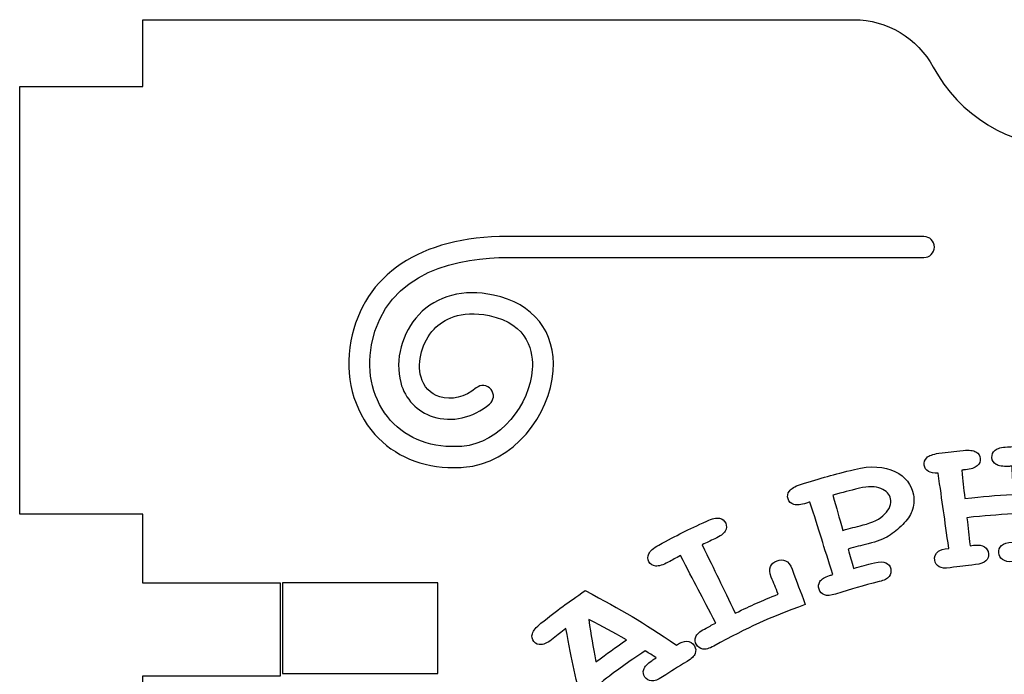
# Model space of a CAD drawing. Header units: millimetres. Extents: x -429 to 420, y -314 to 480.
# Tile 21 of 143: x -194 to -145, y 13 to 46. Entities that reach past the tile are written whole.
import ezdxf

# ---------------------------------------------------------------- set-up
doc = ezdxf.new("R2010")
doc.units = ezdxf.units.MM
doc.header["$MEASUREMENT"] = 0
doc.layers.add('Layer 1', color=7, linetype='Continuous')

msp = doc.modelspace()

# ---------------------------------------------------------------- linework, layer by layer
at = {"layer": 'Layer 1', "color": 114}
msp.add_lwpolyline([(-181.0102, 12.9345), (-173.1818, 12.9345), (-173.1818, 17.4985), (-181.0102, 17.4985), (-181.0102, 12.9345)], close=True, dxfattribs=at)
at = {"layer": 'Layer 1', "color": 7, "lineweight": 25}
msp.add_open_spline([(-94.9477, 42.5329), (-94.9477, 42.5329), (-94.9477, 45.9082), (-94.9477, 45.9082), (-94.9477, 45.9082), (-94.9477, 45.9082), (-130.7941, 45.9082), (-130.7941, 45.9082), (-130.7941, 45.9082), (-132.47, 45.9082), (-134.0056, 44.9832), (-134.7988, 43.5071), (-134.7988, 43.5071), (-136.0818, 41.1195), (-138.6027, 39.496), (-141.5031, 39.496), (-141.5031, 39.496), (-144.4035, 39.496), (-146.9241, 41.1195), (-148.2071, 43.5071), (-148.2071, 43.5071), (-149.0003, 44.9835), (-150.536, 45.9082), (-152.2118, 45.9082), (-152.2118, 45.9082), (-152.2118, 45.9082), (-188.0584, 45.9082), (-188.0584, 45.9082), (-188.0584, 45.9082), (-188.0584, 45.9082), (-188.0584, 42.5326), (-188.0584, 42.5326), (-188.0584, 42.5326), (-188.0584, 42.5326), (-194.2579, 42.5326), (-194.2579, 42.5326), (-194.2579, 42.5326), (-194.2579, 42.5326), (-194.2579, 38.6967), (-194.2579, 38.6967), (-194.2579, 38.6967), (-194.2579, 38.6967), (-194.2579, 31.485), (-194.2579, 31.485), (-194.2579, 31.485), (-194.2579, 31.485), (-194.2579, 20.9683), (-194.2579, 20.9683), (-194.2579, 20.9683), (-194.2579, 20.9683), (-188.0584, 20.9683), (-188.0584, 20.9683), (-188.0584, 20.9683), (-188.0584, 20.9683), (-188.0584, 17.488), (-188.0584, 17.488), (-188.0584, 17.488), (-188.0584, 17.488), (-181.1049, 17.488), (-181.1049, 17.488), (-181.1049, 17.488), (-181.1049, 17.488), (-181.1049, 12.8152), (-181.1049, 12.8152), (-181.1049, 12.8152), (-181.1049, 12.8152), (-188.0584, 12.8152), (-188.0584, 12.8152), (-188.0584, 12.8152), (-188.0584, 12.8152), (-188.0584, 9.4399), (-188.0584, 9.4399), (-188.0584, 9.4399), (-188.0584, 9.4399), (-194.2579, 9.4399), (-194.2579, 9.4399), (-194.2579, 9.4399), (-194.2579, 9.4399), (-194.2579, -12.184), (-194.2579, -12.184), (-194.2579, -12.184), (-194.2579, -12.184), (-188.0584, -12.184), (-188.0584, -12.184), (-188.0584, -12.184), (-188.0584, -12.184), (-188.0584, -15.5593), (-188.0584, -15.5593), (-188.0584, -15.5593), (-188.0584, -15.5593), (-181.1049, -15.5593), (-181.1049, -15.5593), (-181.1049, -15.5593), (-181.1049, -15.5593), (-181.1049, -20.2324), (-181.1049, -20.2324), (-181.1049, -20.2324), (-181.1049, -20.2324), (-188.0584, -20.2324), (-188.0584, -20.2324), (-188.0584, -20.2324), (-188.0584, -20.2324), (-188.0584, -23.6077), (-188.0584, -23.6077), (-188.0584, -23.6077), (-188.0584, -23.6077), (-194.2579, -23.6076), (-194.2579, -23.6076), (-194.2579, -23.6076), (-194.2579, -23.6076), (-194.2579, -43.468), (-194.2579, -43.468), (-194.2579, -43.468), (-194.2579, -43.468), (-188.0584, -43.4681), (-188.0584, -43.4681), (-188.0584, -43.4681), (-188.0584, -43.4681), (-188.0584, -51.9546), (-188.0584, -51.9546), (-188.0584, -51.9546), (-188.0584, -51.9546), (-94.9474, -51.9546), (-94.9474, -51.9546), (-94.9474, -51.9546), (-94.9474, -51.9546), (-94.9474, -43.4681), (-94.9474, -43.4681), (-94.9474, -43.4681), (-94.9474, -43.4681), (-88.748, -43.4681), (-88.748, -43.4681), (-88.748, -43.4681), (-88.748, -43.4681), (-88.748, -23.6077), (-88.748, -23.6077), (-88.748, -23.6077), (-88.748, -23.6077), (-94.9474, -23.6076), (-94.9474, -23.6076), (-94.9474, -23.6076), (-94.9474, -23.6076), (-94.9474, -20.2323), (-94.9474, -20.2323), (-94.9474, -20.2323), (-94.9474, -20.2323), (-101.7718, -20.2324), (-101.7718, -20.2324), (-101.7718, -20.2324), (-101.7718, -20.2324), (-101.7718, -15.5593), (-101.7718, -15.5593), (-101.7718, -15.5593), (-101.7718, -15.5593), (-94.9474, -15.5593), (-94.9474, -15.5593), (-94.9474, -15.5593), (-94.9474, -15.5593), (-94.9474, -12.184), (-94.9474, -12.184), (-94.9474, -12.184), (-94.9474, -12.184), (-88.748, -12.184), (-88.748, -12.184), (-88.748, -12.184), (-88.748, -12.184), (-88.748, 9.4399), (-88.748, 9.4399), (-88.748, 9.4399), (-88.748, 9.4399), (-94.9474, 9.4399), (-94.9474, 9.4399), (-94.9474, 9.4399), (-94.9474, 9.4399), (-94.9474, 12.8152), (-94.9474, 12.8152), (-94.9474, 12.8152), (-94.9474, 12.8152), (-101.7718, 12.8152), (-101.7718, 12.8152), (-101.7718, 12.8152), (-101.7718, 12.8152), (-101.7718, 17.488), (-101.7718, 17.488), (-101.7718, 17.488), (-101.7718, 17.488), (-94.9474, 17.488), (-94.9474, 17.488), (-94.9474, 17.488), (-94.9474, 17.488), (-94.9474, 20.9683), (-94.9474, 20.9683), (-94.9474, 20.9683), (-94.9474, 20.9683), (-88.748, 20.9683), (-88.748, 20.9683), (-88.748, 20.9683), (-88.748, 20.9683), (-88.748, 31.485), (-88.748, 31.485), (-88.748, 31.485), (-88.748, 31.485), (-88.748, 38.6967), (-88.748, 38.6967), (-88.748, 38.6967), (-88.748, 38.6967), (-88.748, 42.5329), (-88.748, 42.5329), (-88.748, 42.5329), (-88.748, 42.5329), (-94.9477, 42.5329), (-94.9477, 42.5329)], degree=3, knots=[0, 0, 0, 0, 0.0185185, 0.0185185, 0.0185185, 0.0185185, 0.037037, 0.037037, 0.037037, 0.037037, 0.0555556, 0.0555556, 0.0555556, 0.0555556, 0.0740741, 0.0740741, 0.0740741, 0.0740741, 0.0925926, 0.0925926, 0.0925926, 0.0925926, 0.1111111, 0.1111111, 0.1111111, 0.1111111, 0.1296296, 0.1296296, 0.1296296, 0.1296296, 0.1481481, 0.1481481, 0.1481481, 0.1481481, 0.1666667, 0.1666667, 0.1666667, 0.1666667, 0.1851852, 0.1851852, 0.1851852, 0.1851852, 0.2037037, 0.2037037, 0.2037037, 0.2037037, 0.2222222, 0.2222222, 0.2222222, 0.2222222, 0.2407407, 0.2407407, 0.2407407, 0.2407407, 0.2592593, 0.2592593, 0.2592593, 0.2592593, 0.2777778, 0.2777778, 0.2777778, 0.2777778, 0.2962963, 0.2962963, 0.2962963, 0.2962963, 0.3148148, 0.3148148, 0.3148148, 0.3148148, 0.3333333, 0.3333333, 0.3333333, 0.3333333, 0.3518519, 0.3518519, 0.3518519, 0.3518519, 0.3703704, 0.3703704, 0.3703704, 0.3703704, 0.3888889, 0.3888889, 0.3888889, 0.3888889, 0.4074074, 0.4074074, 0.4074074, 0.4074074, 0.4259259, 0.4259259, 0.4259259, 0.4259259, 0.4444444, 0.4444444, 0.4444444, 0.4444444, 0.462963, 0.462963, 0.462963, 0.462963, 0.4814815, 0.4814815, 0.4814815, 0.4814815, 0.5, 0.5, 0.5, 0.5, 0.5185185, 0.5185185, 0.5185185, 0.5185185, 0.537037, 0.537037, 0.537037, 0.537037, 0.5555556, 0.5555556, 0.5555556, 0.5555556, 0.5740741, 0.5740741, 0.5740741, 0.5740741, 0.5925926, 0.5925926, 0.5925926, 0.5925926, 0.6111111, 0.6111111, 0.6111111, 0.6111111, 0.6296296, 0.6296296, 0.6296296, 0.6296296, 0.6481481, 0.6481481, 0.6481481, 0.6481481, 0.6666667, 0.6666667, 0.6666667, 0.6666667, 0.6851852, 0.6851852, 0.6851852, 0.6851852, 0.7037037, 0.7037037, 0.7037037, 0.7037037, 0.7222222, 0.7222222, 0.7222222, 0.7222222, 0.7407407, 0.7407407, 0.7407407, 0.7407407, 0.7592593, 0.7592593, 0.7592593, 0.7592593, 0.7777778, 0.7777778, 0.7777778, 0.7777778, 0.7962963, 0.7962963, 0.7962963, 0.7962963, 0.8148148, 0.8148148, 0.8148148, 0.8148148, 0.8333333, 0.8333333, 0.8333333, 0.8333333, 0.8518519, 0.8518519, 0.8518519, 0.8518519, 0.8703704, 0.8703704, 0.8703704, 0.8703704, 0.8888889, 0.8888889, 0.8888889, 0.8888889, 0.9074074, 0.9074074, 0.9074074, 0.9074074, 0.9259259, 0.9259259, 0.9259259, 0.9259259, 0.9444444, 0.9444444, 0.9444444, 0.9444444, 0.962963, 0.962963, 0.962963, 0.962963, 1, 1, 1, 1], dxfattribs=at)
at = {"layer": 'Layer 1', "color": 114}
for points, knots in [([(-172.3779, 23.3125), (-173.9807, 23.3125), (-175.3793, 23.8996), (-176.3551, 24.9923), (-176.3551, 24.9923), (-177.4515, 26.2202), (-177.8902, 27.9371), (-177.5592, 29.7027), (-177.5592, 29.7027), (-176.9311, 33.0505), (-174.0574, 34.9708), (-169.6746, 34.9708), (-169.6746, 34.9708), (-169.6746, 34.9708), (-148.68, 34.9708), (-148.68, 34.9708), (-148.68, 34.9708), (-148.3879, 34.9708), (-148.1508, 34.7337), (-148.1508, 34.4416), (-148.1508, 34.4416), (-148.1508, 34.1495), (-148.3879, 33.9124), (-148.68, 33.9124), (-148.68, 33.9124), (-148.68, 33.9124), (-169.6747, 33.9125), (-169.6747, 33.9125), (-169.6747, 33.9125), (-171.9223, 33.9125), (-175.8001, 33.3402), (-176.5192, 29.5075), (-176.5192, 29.5075), (-176.7893, 28.0674), (-176.4419, 26.6786), (-175.5659, 25.6975), (-175.5659, 25.6975), (-174.7158, 24.7453), (-173.4363, 24.2785), (-171.9649, 24.3865), (-171.9649, 24.3865), (-170.0205, 24.5273), (-168.5364, 26.5439), (-168.4205, 28.2656), (-168.4205, 28.2656), (-168.3647, 29.0977), (-168.5726, 30.5569), (-170.5948, 30.9813), (-170.5948, 30.9813), (-172.0638, 31.2885), (-172.9133, 30.781), (-173.3679, 30.3005), (-173.3679, 30.3005), (-173.9701, 29.6639), (-174.2418, 28.6662), (-174.0291, 27.8745), (-174.0291, 27.8745), (-173.9008, 27.3964), (-173.5573, 27.0358), (-173.0872, 26.8852), (-173.0872, 26.8852), (-172.4953, 26.696), (-171.8228, 26.8593), (-171.2441, 27.335), (-171.2441, 27.335), (-171.0181, 27.5205), (-170.6848, 27.4882), (-170.4993, 27.2622), (-170.4993, 27.2622), (-170.3136, 27.0362), (-170.3464, 26.7031), (-170.5721, 26.5177), (-170.5721, 26.5177), (-171.4217, 25.8195), (-172.4832, 25.5805), (-173.4103, 25.8777), (-173.4103, 25.8777), (-174.2295, 26.1402), (-174.8277, 26.7678), (-175.0515, 27.5999), (-175.0515, 27.5999), (-175.3597, 28.7461), (-174.9922, 30.1238), (-174.1371, 31.0278), (-174.1371, 31.0278), (-173.2325, 31.9845), (-171.8971, 32.3356), (-170.3779, 32.0171), (-170.3779, 32.0171), (-168.3589, 31.5935), (-167.2323, 30.1648), (-167.3648, 28.1949), (-167.3648, 28.1949), (-167.513, 25.9938), (-169.3661, 23.5142), (-171.8886, 23.3311), (-171.8886, 23.3311), (-172.0533, 23.3186), (-172.2168, 23.3125), (-172.3779, 23.3125)], [0, 0, 0, 0, 0.0384615, 0.0384615, 0.0384615, 0.0384615, 0.0769231, 0.0769231, 0.0769231, 0.0769231, 0.1153846, 0.1153846, 0.1153846, 0.1153846, 0.1538462, 0.1538462, 0.1538462, 0.1538462, 0.1923077, 0.1923077, 0.1923077, 0.1923077, 0.2307692, 0.2307692, 0.2307692, 0.2307692, 0.2692308, 0.2692308, 0.2692308, 0.2692308, 0.3076923, 0.3076923, 0.3076923, 0.3076923, 0.3461538, 0.3461538, 0.3461538, 0.3461538, 0.3846154, 0.3846154, 0.3846154, 0.3846154, 0.4230769, 0.4230769, 0.4230769, 0.4230769, 0.4615385, 0.4615385, 0.4615385, 0.4615385, 0.5, 0.5, 0.5, 0.5, 0.5384615, 0.5384615, 0.5384615, 0.5384615, 0.5769231, 0.5769231, 0.5769231, 0.5769231, 0.6153846, 0.6153846, 0.6153846, 0.6153846, 0.6538462, 0.6538462, 0.6538462, 0.6538462, 0.6923077, 0.6923077, 0.6923077, 0.6923077, 0.7307692, 0.7307692, 0.7307692, 0.7307692, 0.7692308, 0.7692308, 0.7692308, 0.7692308, 0.8076923, 0.8076923, 0.8076923, 0.8076923, 0.8461538, 0.8461538, 0.8461538, 0.8461538, 0.8846154, 0.8846154, 0.8846154, 0.8846154, 0.9230769, 0.9230769, 0.9230769, 0.9230769, 1, 1, 1, 1]), ([(-148.4556, 23.1239), (-148.336, 23.0519), (-148.1717, 23.0234), (-147.9616, 23.0369), (-147.9616, 23.0369), (-147.7476, 21.5187), (-147.6404, 20.7594), (-147.4263, 19.2412), (-147.4263, 19.2412), (-147.6983, 19.206), (-147.8721, 19.1547), (-147.9473, 19.0914), (-147.9473, 19.0914), (-148.1018, 18.9673), (-148.1637, 18.8165), (-148.1349, 18.6405), (-148.1349, 18.6405), (-148.1111, 18.4955), (-148.0383, 18.3873), (-147.9171, 18.3145), (-147.9171, 18.3145), (-147.7959, 18.2417), (-147.611, 18.2248), (-147.3604, 18.2605), (-147.3604, 18.2605), (-146.8505, 18.3333), (-146.595, 18.365), (-146.083, 18.419), (-146.083, 18.419), (-145.8314, 18.4455), (-145.6565, 18.5071), (-145.557, 18.6074), (-145.557, 18.6074), (-145.4575, 18.7074), (-145.4133, 18.8286), (-145.4258, 18.9717), (-145.4258, 18.9717), (-145.4382, 19.1178), (-145.5031, 19.2315), (-145.6208, 19.312), (-145.6208, 19.312), (-145.7391, 19.3927), (-145.9277, 19.421), (-146.1862, 19.3938), (-146.1862, 19.3938), (-146.2534, 19.3867), (-146.2867, 19.3832), (-146.3539, 19.3758), (-146.3539, 19.3758), (-146.4166, 19.9402), (-146.4478, 20.2222), (-146.5103, 20.7863), (-146.5103, 20.7863), (-145.557, 20.8916), (-145.0786, 20.9289), (-144.1216, 20.9739), (-144.1216, 20.9739), (-144.0949, 20.4069), (-144.0816, 20.1233), (-144.0549, 19.5563), (-144.0549, 19.5563), (-144.1224, 19.5531), (-144.156, 19.5515), (-144.2232, 19.5481), (-144.2232, 19.5481), (-144.4791, 19.5349), (-144.6603, 19.4777), (-144.7659, 19.3793), (-144.7659, 19.3793), (-144.8715, 19.2814), (-144.9186, 19.1605), (-144.9082, 19.0179), (-144.9082, 19.0179), (-144.8976, 18.8713), (-144.8349, 18.757), (-144.7211, 18.6737), (-144.7211, 18.6737), (-144.6073, 18.5904), (-144.425, 18.5568), (-144.1726, 18.5697), (-144.1726, 18.5697), (-143.659, 18.5962), (-143.4019, 18.6046), (-142.888, 18.6126), (-142.888, 18.6126), (-142.6353, 18.6166), (-142.4557, 18.6621), (-142.3477, 18.7528), (-142.3477, 18.7528), (-142.2808, 18.8092), (-142.2416, 18.879), (-142.2157, 18.9557), (-142.2157, 18.9557), (-142.1903, 18.8784), (-142.1517, 18.8083), (-142.0855, 18.752), (-142.0855, 18.752), (-141.9781, 18.6605), (-141.799, 18.6136), (-141.5463, 18.6078), (-141.5463, 18.6078), (-140.9811, 18.5951), (-140.6986, 18.5829), (-140.134, 18.5477), (-140.134, 18.5477), (-139.8819, 18.5318), (-139.699, 18.5636), (-139.5842, 18.6456), (-139.5842, 18.6456), (-139.4696, 18.7276), (-139.4056, 18.8398), (-139.3937, 18.9827), (-139.3937, 18.9827), (-139.3815, 19.1288), (-139.4262, 19.2515), (-139.5292, 19.3507), (-139.5292, 19.3507), (-139.6319, 19.4502), (-139.8136, 19.5095), (-140.0727, 19.5256), (-140.0727, 19.5256), (-140.1777, 19.5322), (-140.2304, 19.5351), (-140.3354, 19.5409), (-140.3354, 19.5409), (-140.2171, 19.7737), (-140.1571, 19.8896), (-140.0354, 20.1214), (-140.0354, 20.1214), (-138.9715, 20.055), (-138.4402, 20.0026), (-137.3824, 19.86), (-137.3824, 19.86), (-137.3104, 19.6092), (-137.2752, 19.4838), (-137.2065, 19.2327), (-137.2065, 19.2327), (-137.311, 19.2475), (-137.3631, 19.2547), (-137.4676, 19.2689), (-137.4676, 19.2689), (-137.7253, 19.3036), (-137.915, 19.2808), (-138.0354, 19.2035), (-138.0354, 19.2035), (-138.1558, 19.1265), (-138.2235, 19.0162), (-138.2397, 18.8741), (-138.2397, 18.8741), (-138.2566, 18.728), (-138.2162, 18.6042), (-138.1196, 18.5013), (-138.1196, 18.5013), (-138.023, 18.3984), (-137.85, 18.3317), (-137.5992, 18.2978), (-137.5992, 18.2978), (-137.0378, 18.2221), (-136.7578, 18.1787), (-136.1993, 18.0803), (-136.1993, 18.0803), (-135.9501, 18.0364), (-135.7651, 18.0475), (-135.6431, 18.1165), (-135.6431, 18.1165), (-135.5875, 18.148), (-135.5447, 18.1887), (-135.5087, 18.235), (-135.5087, 18.235), (-135.4923, 18.1784), (-135.4677, 18.1244), (-135.428, 18.0747), (-135.428, 18.0747), (-135.3394, 17.9646), (-135.1714, 17.885), (-134.9232, 17.8318), (-134.9232, 17.8318), (-133.7119, 17.5728), (-133.1103, 17.4164), (-131.9207, 17.0505), (-131.9207, 17.0505), (-131.5553, 16.9381), (-131.2394, 16.8788), (-130.9695, 16.8769), (-130.9695, 16.8769), (-130.6996, 16.8745), (-130.4567, 16.9087), (-130.2451, 16.9714), (-130.2451, 16.9714), (-130.0898, 17.0174), (-129.9377, 17.1003), (-129.795, 17.2196), (-129.795, 17.2196), (-129.6064, 17.3773), (-129.4645, 17.5712), (-129.3775, 17.8038), (-129.3775, 17.8038), (-129.2677, 18.0964), (-129.2518, 18.3893), (-129.3346, 18.683), (-129.3346, 18.683), (-129.4177, 18.9762), (-129.5989, 19.2717), (-129.8828, 19.5646), (-129.8828, 19.5646), (-129.6431, 19.6511), (-129.4449, 19.7649), (-129.2888, 19.9088), (-129.2888, 19.9088), (-129.1327, 20.053), (-129.0173, 20.2247), (-128.9451, 20.4255), (-128.9451, 20.4255), (-128.7927, 20.8483), (-128.8652, 21.2886), (-129.1803, 21.7415), (-129.1803, 21.7415), (-129.4954, 22.1942), (-130.0124, 22.536), (-130.7196, 22.7437), (-130.7196, 22.7437), (-131.9049, 23.0919), (-132.5034, 23.2432), (-133.707, 23.5007), (-133.707, 23.5007), (-133.9959, 23.5626), (-134.2116, 23.5592), (-134.3521, 23.4946), (-134.3521, 23.4946), (-134.4926, 23.4295), (-134.5762, 23.3247), (-134.6042, 23.1808), (-134.6042, 23.1808), (-134.632, 23.0369), (-134.5939, 22.9088), (-134.4907, 22.7958), (-134.4907, 22.7958), (-134.3875, 22.6828), (-134.1957, 22.5984), (-133.9136, 22.5381), (-133.9136, 22.5381), (-133.8406, 22.5225), (-133.8041, 22.5146), (-133.7308, 22.4987), (-133.7308, 22.4987), (-134.0594, 21.0009), (-134.2237, 20.2521), (-134.5523, 18.7543), (-134.5523, 18.7543), (-134.6184, 18.7689), (-134.6515, 18.776), (-134.7177, 18.79), (-134.7177, 18.79), (-134.9693, 18.8437), (-135.1598, 18.8355), (-135.2879, 18.768), (-135.2879, 18.768), (-135.3464, 18.7373), (-135.3911, 18.6966), (-135.4284, 18.6503), (-135.4284, 18.6503), (-135.4527, 18.7336), (-135.5004, 18.8122), (-135.576, 18.885), (-135.576, 18.885), (-135.6461, 18.9498), (-135.8057, 19.0062), (-136.0552, 19.0498), (-136.0552, 19.0498), (-136.5706, 21.0945), (-136.8865, 22.1158), (-137.6332, 24.1393), (-137.6332, 24.1393), (-138.6833, 24.2618), (-139.2104, 24.306), (-140.2653, 24.361), (-140.2653, 24.361), (-140.5593, 24.3758), (-140.7704, 24.3382), (-140.8984, 24.252), (-140.8984, 24.252), (-141.0262, 24.1652), (-141.0918, 24.0485), (-141.0966, 23.902), (-141.0966, 23.902), (-141.1011, 23.7554), (-141.0429, 23.635), (-140.9238, 23.54), (-140.9238, 23.54), (-140.8042, 23.445), (-140.6021, 23.3921), (-140.3153, 23.3778), (-140.3153, 23.3778), (-140.0039, 23.3622), (-139.848, 23.3527), (-139.5369, 23.331), (-139.5369, 23.331), (-140.3918, 21.8538), (-140.7844, 21.1029), (-141.4977, 19.5861), (-141.4977, 19.5861), (-141.7641, 19.5985), (-141.956, 19.5573), (-142.0724, 19.4657), (-142.0724, 19.4657), (-142.1433, 19.4096), (-142.1851, 19.3398), (-142.2126, 19.2628), (-142.2126, 19.2628), (-142.2491, 19.3686), (-142.3227, 19.457), (-142.4396, 19.5239), (-142.4396, 19.5239), (-142.5203, 19.5713), (-142.6994, 19.5951), (-142.9764, 19.5903), (-142.9764, 19.5903), (-143.0029, 21.1233), (-143.0164, 21.8898), (-143.0428, 23.4228), (-143.0428, 23.4228), (-142.8338, 23.4424), (-142.6764, 23.4964), (-142.5697, 23.586), (-142.5697, 23.586), (-142.4636, 23.6754), (-142.4094, 23.7871), (-142.4096, 23.9207), (-142.4096, 23.9207), (-142.4099, 24.0673), (-142.472, 24.1853), (-142.5972, 24.2737), (-142.5972, 24.2737), (-142.7223, 24.3621), (-142.9327, 24.4055), (-143.2266, 24.3994), (-143.2266, 24.3994), (-143.7245, 24.3907), (-143.9738, 24.3825), (-144.4715, 24.3589), (-144.4715, 24.3589), (-144.7652, 24.3438), (-144.9718, 24.2848), (-145.0901, 24.1861), (-145.0901, 24.1861), (-145.2086, 24.0869), (-145.2618, 23.9638), (-145.2515, 23.8178), (-145.2515, 23.8178), (-145.2409, 23.6715), (-145.1711, 23.5577), (-145.0425, 23.4754), (-145.0425, 23.4754), (-144.9142, 23.3931), (-144.7073, 23.3611), (-144.4207, 23.3757), (-144.4207, 23.3757), (-144.3464, 23.3794), (-144.309, 23.3813), (-144.2347, 23.385), (-144.2347, 23.385), (-144.2077, 22.8122), (-144.1942, 22.5256), (-144.1675, 21.9525), (-144.1675, 21.9525), (-145.1494, 21.9065), (-145.6402, 21.8681), (-146.6181, 21.7601), (-146.6181, 21.7601), (-146.6813, 22.3303), (-146.7131, 22.6152), (-146.7761, 23.1854), (-146.7761, 23.1854), (-146.702, 23.1936), (-146.665, 23.1976), (-146.5909, 23.2055), (-146.5909, 23.2055), (-146.3051, 23.2357), (-146.1059, 23.2997), (-145.9919, 23.401), (-145.9919, 23.401), (-145.8779, 23.5023), (-145.8265, 23.6259), (-145.839, 23.7717), (-145.839, 23.7717), (-145.8517, 23.9178), (-145.9237, 24.0299), (-146.056, 24.1077), (-146.056, 24.1077), (-146.1886, 24.1852), (-146.4018, 24.2109), (-146.6944, 24.1799), (-146.6944, 24.1799), (-147.1905, 24.1294), (-147.4381, 24.1003), (-147.9332, 24.0346), (-147.9332, 24.0346), (-148.2253, 23.9949), (-148.4264, 23.9187), (-148.5362, 23.8102), (-148.5362, 23.8102), (-148.646, 23.7015), (-148.6889, 23.5745), (-148.6664, 23.4295), (-148.6664, 23.4295), (-148.6458, 23.2974), (-148.5747, 23.1956), (-148.4556, 23.1239)], [0, 0, 0, 0, 0.0097087, 0.0097087, 0.0097087, 0.0097087, 0.0194175, 0.0194175, 0.0194175, 0.0194175, 0.0291262, 0.0291262, 0.0291262, 0.0291262, 0.038835, 0.038835, 0.038835, 0.038835, 0.0485437, 0.0485437, 0.0485437, 0.0485437, 0.0582524, 0.0582524, 0.0582524, 0.0582524, 0.0679612, 0.0679612, 0.0679612, 0.0679612, 0.0776699, 0.0776699, 0.0776699, 0.0776699, 0.0873786, 0.0873786, 0.0873786, 0.0873786, 0.0970874, 0.0970874, 0.0970874, 0.0970874, 0.1067961, 0.1067961, 0.1067961, 0.1067961, 0.1165049, 0.1165049, 0.1165049, 0.1165049, 0.1262136, 0.1262136, 0.1262136, 0.1262136, 0.1359223, 0.1359223, 0.1359223, 0.1359223, 0.1456311, 0.1456311, 0.1456311, 0.1456311, 0.1553398, 0.1553398, 0.1553398, 0.1553398, 0.1650485, 0.1650485, 0.1650485, 0.1650485, 0.1747573, 0.1747573, 0.1747573, 0.1747573, 0.184466, 0.184466, 0.184466, 0.184466, 0.1941748, 0.1941748, 0.1941748, 0.1941748, 0.2038835, 0.2038835, 0.2038835, 0.2038835, 0.2135922, 0.2135922, 0.2135922, 0.2135922, 0.223301, 0.223301, 0.223301, 0.223301, 0.2330097, 0.2330097, 0.2330097, 0.2330097, 0.2427184, 0.2427184, 0.2427184, 0.2427184, 0.2524272, 0.2524272, 0.2524272, 0.2524272, 0.2621359, 0.2621359, 0.2621359, 0.2621359, 0.2718447, 0.2718447, 0.2718447, 0.2718447, 0.2815534, 0.2815534, 0.2815534, 0.2815534, 0.2912621, 0.2912621, 0.2912621, 0.2912621, 0.3009709, 0.3009709, 0.3009709, 0.3009709, 0.3106796, 0.3106796, 0.3106796, 0.3106796, 0.3203883, 0.3203883, 0.3203883, 0.3203883, 0.3300971, 0.3300971, 0.3300971, 0.3300971, 0.3398058, 0.3398058, 0.3398058, 0.3398058, 0.3495146, 0.3495146, 0.3495146, 0.3495146, 0.3592233, 0.3592233, 0.3592233, 0.3592233, 0.368932, 0.368932, 0.368932, 0.368932, 0.3786408, 0.3786408, 0.3786408, 0.3786408, 0.3883495, 0.3883495, 0.3883495, 0.3883495, 0.3980583, 0.3980583, 0.3980583, 0.3980583, 0.407767, 0.407767, 0.407767, 0.407767, 0.4174757, 0.4174757, 0.4174757, 0.4174757, 0.4271845, 0.4271845, 0.4271845, 0.4271845, 0.4368932, 0.4368932, 0.4368932, 0.4368932, 0.4466019, 0.4466019, 0.4466019, 0.4466019, 0.4563107, 0.4563107, 0.4563107, 0.4563107, 0.4660194, 0.4660194, 0.4660194, 0.4660194, 0.4757282, 0.4757282, 0.4757282, 0.4757282, 0.4854369, 0.4854369, 0.4854369, 0.4854369, 0.4951456, 0.4951456, 0.4951456, 0.4951456, 0.5048544, 0.5048544, 0.5048544, 0.5048544, 0.5145631, 0.5145631, 0.5145631, 0.5145631, 0.5242718, 0.5242718, 0.5242718, 0.5242718, 0.5339806, 0.5339806, 0.5339806, 0.5339806, 0.5436893, 0.5436893, 0.5436893, 0.5436893, 0.5533981, 0.5533981, 0.5533981, 0.5533981, 0.5631068, 0.5631068, 0.5631068, 0.5631068, 0.5728155, 0.5728155, 0.5728155, 0.5728155, 0.5825243, 0.5825243, 0.5825243, 0.5825243, 0.592233, 0.592233, 0.592233, 0.592233, 0.6019417, 0.6019417, 0.6019417, 0.6019417, 0.6116505, 0.6116505, 0.6116505, 0.6116505, 0.6213592, 0.6213592, 0.6213592, 0.6213592, 0.631068, 0.631068, 0.631068, 0.631068, 0.6407767, 0.6407767, 0.6407767, 0.6407767, 0.6504854, 0.6504854, 0.6504854, 0.6504854, 0.6601942, 0.6601942, 0.6601942, 0.6601942, 0.6699029, 0.6699029, 0.6699029, 0.6699029, 0.6796117, 0.6796117, 0.6796117, 0.6796117, 0.6893204, 0.6893204, 0.6893204, 0.6893204, 0.6990291, 0.6990291, 0.6990291, 0.6990291, 0.7087379, 0.7087379, 0.7087379, 0.7087379, 0.7184466, 0.7184466, 0.7184466, 0.7184466, 0.7281553, 0.7281553, 0.7281553, 0.7281553, 0.7378641, 0.7378641, 0.7378641, 0.7378641, 0.7475728, 0.7475728, 0.7475728, 0.7475728, 0.7572816, 0.7572816, 0.7572816, 0.7572816, 0.7669903, 0.7669903, 0.7669903, 0.7669903, 0.776699, 0.776699, 0.776699, 0.776699, 0.7864078, 0.7864078, 0.7864078, 0.7864078, 0.7961165, 0.7961165, 0.7961165, 0.7961165, 0.8058252, 0.8058252, 0.8058252, 0.8058252, 0.815534, 0.815534, 0.815534, 0.815534, 0.8252427, 0.8252427, 0.8252427, 0.8252427, 0.8349515, 0.8349515, 0.8349515, 0.8349515, 0.8446602, 0.8446602, 0.8446602, 0.8446602, 0.8543689, 0.8543689, 0.8543689, 0.8543689, 0.8640777, 0.8640777, 0.8640777, 0.8640777, 0.8737864, 0.8737864, 0.8737864, 0.8737864, 0.8834951, 0.8834951, 0.8834951, 0.8834951, 0.8932039, 0.8932039, 0.8932039, 0.8932039, 0.9029126, 0.9029126, 0.9029126, 0.9029126, 0.9126214, 0.9126214, 0.9126214, 0.9126214, 0.9223301, 0.9223301, 0.9223301, 0.9223301, 0.9320388, 0.9320388, 0.9320388, 0.9320388, 0.9417476, 0.9417476, 0.9417476, 0.9417476, 0.9514563, 0.9514563, 0.9514563, 0.9514563, 0.961165, 0.961165, 0.961165, 0.961165, 0.9708738, 0.9708738, 0.9708738, 0.9708738, 0.9805825, 0.9805825, 0.9805825, 0.9805825, 1, 1, 1, 1]), ([(-155.2345, 21.4575), (-155.0879, 21.4109), (-154.8778, 21.4337), (-154.6016, 21.5218), (-154.6016, 21.5218), (-154.5299, 21.5446), (-154.4942, 21.5559), (-154.4225, 21.5787), (-154.4225, 21.5787), (-153.9621, 20.1161), (-153.7317, 19.3848), (-153.271, 17.9222), (-153.271, 17.9222), (-153.3358, 17.9018), (-153.3684, 17.8915), (-153.4332, 17.8709), (-153.4332, 17.8709), (-153.6795, 17.7921), (-153.8422, 17.6899), (-153.9203, 17.5674), (-153.9203, 17.5674), (-153.9984, 17.4454), (-154.0137, 17.3163), (-153.9674, 17.1808), (-153.9674, 17.1808), (-153.9198, 17.0416), (-153.8293, 16.9474), (-153.697, 16.8961), (-153.697, 16.8961), (-153.5647, 16.845), (-153.3779, 16.8596), (-153.1348, 16.9374), (-153.1348, 16.9374), (-152.2601, 17.2168), (-151.8185, 17.3422), (-150.9308, 17.5634), (-150.9308, 17.5634), (-150.6845, 17.6248), (-150.5188, 17.7102), (-150.4336, 17.8232), (-150.4336, 17.8232), (-150.3487, 17.9362), (-150.3214, 18.0624), (-150.3534, 18.2023), (-150.3534, 18.2023), (-150.3862, 18.3452), (-150.4661, 18.4489), (-150.5947, 18.5121), (-150.5947, 18.5121), (-150.723, 18.5756), (-150.9151, 18.5772), (-151.1683, 18.5142), (-151.1683, 18.5142), (-151.5938, 18.4081), (-151.8057, 18.3517), (-152.2285, 18.2327), (-152.2285, 18.2327), (-152.338, 18.6208), (-152.3928, 18.815), (-152.5026, 19.2032), (-152.5026, 19.2032), (-152.0957, 19.3178), (-151.8911, 19.3723), (-151.4818, 19.4752), (-151.4818, 19.4752), (-151.0458, 19.5847), (-150.7045, 19.7112), (-150.4565, 19.8623), (-150.4565, 19.8623), (-150.2088, 20.0131), (-149.9739, 20.2057), (-149.7487, 20.4404), (-149.7487, 20.4404), (-149.5238, 20.6748), (-149.3693, 20.8955), (-149.2907, 21.104), (-149.2907, 21.104), (-149.1862, 21.3818), (-149.1571, 21.6623), (-149.2071, 21.9448), (-149.2071, 21.9448), (-149.2976, 22.456), (-149.6037, 22.8515), (-150.1424, 23.1153), (-150.1424, 23.1153), (-150.6808, 23.3786), (-151.3658, 23.4222), (-152.1728, 23.2243), (-152.1728, 23.2243), (-153.2724, 22.9568), (-153.819, 22.8039), (-154.902, 22.4599), (-154.902, 22.4599), (-155.1848, 22.3694), (-155.3719, 22.2591), (-155.4621, 22.1329), (-155.4621, 22.1329), (-155.5526, 22.0064), (-155.5732, 21.8736), (-155.5259, 21.735), (-155.5259, 21.735), (-155.4784, 21.5959), (-155.3808, 21.5038), (-155.2345, 21.4575)], [0, 0, 0, 0, 0.037037, 0.037037, 0.037037, 0.037037, 0.0740741, 0.0740741, 0.0740741, 0.0740741, 0.1111111, 0.1111111, 0.1111111, 0.1111111, 0.1481481, 0.1481481, 0.1481481, 0.1481481, 0.1851852, 0.1851852, 0.1851852, 0.1851852, 0.2222222, 0.2222222, 0.2222222, 0.2222222, 0.2592593, 0.2592593, 0.2592593, 0.2592593, 0.2962963, 0.2962963, 0.2962963, 0.2962963, 0.3333333, 0.3333333, 0.3333333, 0.3333333, 0.3703704, 0.3703704, 0.3703704, 0.3703704, 0.4074074, 0.4074074, 0.4074074, 0.4074074, 0.4444444, 0.4444444, 0.4444444, 0.4444444, 0.4814815, 0.4814815, 0.4814815, 0.4814815, 0.5185185, 0.5185185, 0.5185185, 0.5185185, 0.5555556, 0.5555556, 0.5555556, 0.5555556, 0.5925926, 0.5925926, 0.5925926, 0.5925926, 0.6296296, 0.6296296, 0.6296296, 0.6296296, 0.6666667, 0.6666667, 0.6666667, 0.6666667, 0.7037037, 0.7037037, 0.7037037, 0.7037037, 0.7407407, 0.7407407, 0.7407407, 0.7407407, 0.7777778, 0.7777778, 0.7777778, 0.7777778, 0.8148148, 0.8148148, 0.8148148, 0.8148148, 0.8518519, 0.8518519, 0.8518519, 0.8518519, 0.8888889, 0.8888889, 0.8888889, 0.8888889, 0.9259259, 0.9259259, 0.9259259, 0.9259259, 1, 1, 1, 1]), ([(-151.9333, 22.2737), (-151.4864, 22.3832), (-151.1213, 22.3761), (-150.8443, 22.2599), (-150.8443, 22.2599), (-150.5675, 22.1443), (-150.4077, 21.9715), (-150.3612, 21.7469), (-150.3612, 21.7469), (-150.3062, 21.4818), (-150.4051, 21.2254), (-150.6509, 20.9741), (-150.6509, 20.9741), (-150.8967, 20.7227), (-151.2589, 20.5415), (-151.7428, 20.4198), (-151.7428, 20.4198), (-152.1545, 20.3161), (-152.3595, 20.2613), (-152.7689, 20.1462), (-152.7689, 20.1462), (-152.9695, 20.8566), (-153.0697, 21.2117), (-153.27, 21.9221), (-153.27, 21.9221), (-152.7371, 22.0719), (-152.4699, 22.1423), (-151.9333, 22.2737)], [0, 0, 0, 0, 0.125, 0.125, 0.125, 0.125, 0.25, 0.25, 0.25, 0.25, 0.375, 0.375, 0.375, 0.375, 0.5, 0.5, 0.5, 0.5, 0.625, 0.625, 0.625, 0.625, 0.75, 0.75, 0.75, 0.75, 1, 1, 1, 1]), ([(-162.1962, 18.35), (-162.0417, 18.3331), (-161.8361, 18.3968), (-161.5773, 18.5381), (-161.5773, 18.5381), (-161.3273, 18.6744), (-161.2019, 18.7413), (-160.95, 18.8728), (-160.95, 18.8728), (-160.2407, 17.5134), (-159.8858, 16.8337), (-159.1762, 15.4742), (-159.1762, 15.4742), (-159.4043, 15.3551), (-159.5175, 15.2945), (-159.7437, 15.1713), (-159.7437, 15.1713), (-159.9779, 15.0435), (-160.1221, 14.9102), (-160.176, 14.775), (-160.176, 14.775), (-160.2302, 14.6401), (-160.2207, 14.5104), (-160.1498, 14.3861), (-160.1498, 14.3861), (-160.0768, 14.2586), (-159.9694, 14.1834), (-159.8281, 14.1591), (-159.8281, 14.1591), (-159.6865, 14.1348), (-159.5032, 14.1864), (-159.2751, 14.3104), (-159.2751, 14.3104), (-157.4796, 15.2894), (-156.552, 15.7093), (-154.6624, 16.4099), (-154.6624, 16.4099), (-154.9278, 17.1251), (-155.0606, 17.4828), (-155.326, 18.198), (-155.326, 18.198), (-155.408, 18.4192), (-155.5154, 18.5584), (-155.6493, 18.6155), (-155.6493, 18.6155), (-155.7832, 18.6724), (-155.9287, 18.6708), (-156.0845, 18.6105), (-156.0845, 18.6105), (-156.2438, 18.5486), (-156.3544, 18.451), (-156.415, 18.3184), (-156.415, 18.3184), (-156.4756, 18.1858), (-156.461, 18.0104), (-156.3721, 17.7921), (-156.3721, 17.7921), (-156.2327, 17.4484), (-156.1631, 17.2764), (-156.0234, 16.9327), (-156.0234, 16.9327), (-156.8994, 16.5774), (-157.3331, 16.385), (-158.1893, 15.9704), (-158.1893, 15.9704), (-158.8571, 17.3507), (-159.1913, 18.041), (-159.8591, 19.4214), (-159.8591, 19.4214), (-159.6022, 19.5458), (-159.4731, 19.6069), (-159.2146, 19.7262), (-159.2146, 19.7262), (-158.9487, 19.849), (-158.777, 19.9752), (-158.6997, 20.1088), (-158.6997, 20.1088), (-158.6224, 20.2424), (-158.6124, 20.376), (-158.6711, 20.5104), (-158.6711, 20.5104), (-158.7298, 20.6448), (-158.8351, 20.7274), (-158.9873, 20.7575), (-158.9873, 20.7575), (-159.1397, 20.7877), (-159.3535, 20.7416), (-159.6257, 20.6157), (-159.6257, 20.6157), (-160.6068, 20.1643), (-161.092, 19.9214), (-162.0482, 19.4023), (-162.0482, 19.4023), (-162.3136, 19.2576), (-162.4795, 19.1118), (-162.5467, 18.9697), (-162.5467, 18.9697), (-162.6136, 18.8271), (-162.6102, 18.6922), (-162.5374, 18.5649), (-162.5374, 18.5649), (-162.4648, 18.4381), (-162.351, 18.3669), (-162.1962, 18.35)], [0, 0, 0, 0, 0.037037, 0.037037, 0.037037, 0.037037, 0.0740741, 0.0740741, 0.0740741, 0.0740741, 0.1111111, 0.1111111, 0.1111111, 0.1111111, 0.1481481, 0.1481481, 0.1481481, 0.1481481, 0.1851852, 0.1851852, 0.1851852, 0.1851852, 0.2222222, 0.2222222, 0.2222222, 0.2222222, 0.2592593, 0.2592593, 0.2592593, 0.2592593, 0.2962963, 0.2962963, 0.2962963, 0.2962963, 0.3333333, 0.3333333, 0.3333333, 0.3333333, 0.3703704, 0.3703704, 0.3703704, 0.3703704, 0.4074074, 0.4074074, 0.4074074, 0.4074074, 0.4444444, 0.4444444, 0.4444444, 0.4444444, 0.4814815, 0.4814815, 0.4814815, 0.4814815, 0.5185185, 0.5185185, 0.5185185, 0.5185185, 0.5555556, 0.5555556, 0.5555556, 0.5555556, 0.5925926, 0.5925926, 0.5925926, 0.5925926, 0.6296296, 0.6296296, 0.6296296, 0.6296296, 0.6666667, 0.6666667, 0.6666667, 0.6666667, 0.7037037, 0.7037037, 0.7037037, 0.7037037, 0.7407407, 0.7407407, 0.7407407, 0.7407407, 0.7777778, 0.7777778, 0.7777778, 0.7777778, 0.8148148, 0.8148148, 0.8148148, 0.8148148, 0.8518519, 0.8518519, 0.8518519, 0.8518519, 0.8888889, 0.8888889, 0.8888889, 0.8888889, 0.9259259, 0.9259259, 0.9259259, 0.9259259, 1, 1, 1, 1]), ([(-167.9631, 14.3884), (-167.8051, 14.4008), (-167.6094, 14.5027), (-167.3723, 14.6916), (-167.3723, 14.6916), (-167.1146, 14.8967), (-166.9849, 14.9977), (-166.7243, 15.197), (-166.7243, 15.197), (-166.4211, 13.4994), (-166.2351, 12.6636), (-165.7964, 11.0274), (-165.7964, 11.0274), (-166.0168, 10.8496), (-166.1425, 10.6832), (-166.1745, 10.5326), (-166.1745, 10.5326), (-166.2063, 10.3823), (-166.1729, 10.2519), (-166.0761, 10.1421), (-166.0761, 10.1421), (-165.979, 10.0318), (-165.8568, 9.9815), (-165.7107, 9.9886), (-165.7107, 9.9886), (-165.5644, 9.996), (-165.39, 10.0876), (-165.1852, 10.2606), (-165.1852, 10.2606), (-164.7267, 10.6482), (-164.4944, 10.8363), (-164.0237, 11.2015), (-164.0237, 11.2015), (-163.8134, 11.3647), (-163.6898, 11.5145), (-163.6535, 11.6553), (-163.6535, 11.6553), (-163.6172, 11.7961), (-163.6411, 11.9239), (-163.7265, 12.0392), (-163.7265, 12.0392), (-163.8138, 12.1569), (-163.9308, 12.2181), (-164.0776, 12.2212), (-164.0776, 12.2212), (-164.2247, 12.2246), (-164.4078, 12.1437), (-164.6237, 11.9759), (-164.6237, 11.9759), (-164.7113, 11.9079), (-164.7549, 11.8738), (-164.8422, 11.805), (-164.8422, 11.805), (-164.9028, 12.0614), (-164.9322, 12.19), (-164.9896, 12.4479), (-164.9896, 12.4479), (-164.1027, 13.1361), (-163.649, 13.461), (-162.7248, 14.0727), (-162.7248, 14.0727), (-162.502, 13.9335), (-162.3914, 13.8634), (-162.1713, 13.7216), (-162.1713, 13.7216), (-162.2631, 13.6618), (-162.3086, 13.6319), (-162.4002, 13.5713), (-162.4002, 13.5713), (-162.6254, 13.4223), (-162.7595, 13.2758), (-162.8026, 13.1355), (-162.8026, 13.1355), (-162.8463, 12.9955), (-162.8264, 12.8667), (-162.7449, 12.7489), (-162.7449, 12.7489), (-162.6613, 12.628), (-162.5473, 12.5626), (-162.4031, 12.5515), (-162.4031, 12.5515), (-162.2589, 12.5401), (-162.0787, 12.6084), (-161.8596, 12.7534), (-161.8596, 12.7534), (-161.3691, 13.078), (-161.1211, 13.2349), (-160.6208, 13.5371), (-160.6208, 13.5371), (-160.3972, 13.672), (-160.261, 13.8043), (-160.2118, 13.9379), (-160.2118, 13.9379), (-160.1626, 14.0715), (-160.1734, 14.2004), (-160.2449, 14.3247), (-160.2449, 14.3247), (-160.3309, 14.4739), (-160.4711, 14.553), (-160.668, 14.5602), (-160.668, 14.5602), (-160.7656, 14.5621), (-160.927, 14.4972), (-161.1506, 14.362), (-161.1506, 14.362), (-162.9058, 15.5505), (-163.8295, 16.1035), (-165.7583, 17.1097), (-165.7583, 17.1097), (-166.6656, 16.484), (-167.1116, 16.1543), (-167.985, 15.4611), (-167.985, 15.4611), (-168.2282, 15.2677), (-168.371, 15.0917), (-168.4155, 14.9375), (-168.4155, 14.9375), (-168.4597, 14.7832), (-168.4343, 14.6496), (-168.3406, 14.5369), (-168.3406, 14.5369), (-168.247, 14.4254), (-168.1208, 14.3762), (-167.9631, 14.3884)], [0, 0, 0, 0, 0.03125, 0.03125, 0.03125, 0.03125, 0.0625, 0.0625, 0.0625, 0.0625, 0.09375, 0.09375, 0.09375, 0.09375, 0.125, 0.125, 0.125, 0.125, 0.15625, 0.15625, 0.15625, 0.15625, 0.1875, 0.1875, 0.1875, 0.1875, 0.21875, 0.21875, 0.21875, 0.21875, 0.25, 0.25, 0.25, 0.25, 0.28125, 0.28125, 0.28125, 0.28125, 0.3125, 0.3125, 0.3125, 0.3125, 0.34375, 0.34375, 0.34375, 0.34375, 0.375, 0.375, 0.375, 0.375, 0.40625, 0.40625, 0.40625, 0.40625, 0.4375, 0.4375, 0.4375, 0.4375, 0.46875, 0.46875, 0.46875, 0.46875, 0.5, 0.5, 0.5, 0.5, 0.53125, 0.53125, 0.53125, 0.53125, 0.5625, 0.5625, 0.5625, 0.5625, 0.59375, 0.59375, 0.59375, 0.59375, 0.625, 0.625, 0.625, 0.625, 0.65625, 0.65625, 0.65625, 0.65625, 0.6875, 0.6875, 0.6875, 0.6875, 0.71875, 0.71875, 0.71875, 0.71875, 0.75, 0.75, 0.75, 0.75, 0.78125, 0.78125, 0.78125, 0.78125, 0.8125, 0.8125, 0.8125, 0.8125, 0.84375, 0.84375, 0.84375, 0.84375, 0.875, 0.875, 0.875, 0.875, 0.90625, 0.90625, 0.90625, 0.90625, 0.9375, 0.9375, 0.9375, 0.9375, 1, 1, 1, 1]), ([(-163.6683, 14.6201), (-164.2948, 14.1939), (-164.6041, 13.9721), (-165.2137, 13.5112), (-165.2137, 13.5112), (-165.3756, 14.3618), (-165.4479, 14.791), (-165.5741, 15.6556), (-165.5741, 15.6556), (-164.7981, 15.2573), (-164.4169, 15.0498), (-163.6683, 14.6201)], [0, 0, 0, 0, 0.25, 0.25, 0.25, 0.25, 0.5, 0.5, 0.5, 0.5, 1, 1, 1, 1])]:
    msp.add_open_spline(points, degree=3, knots=knots, dxfattribs=at)

doc.saveas('drawing.dxf')
